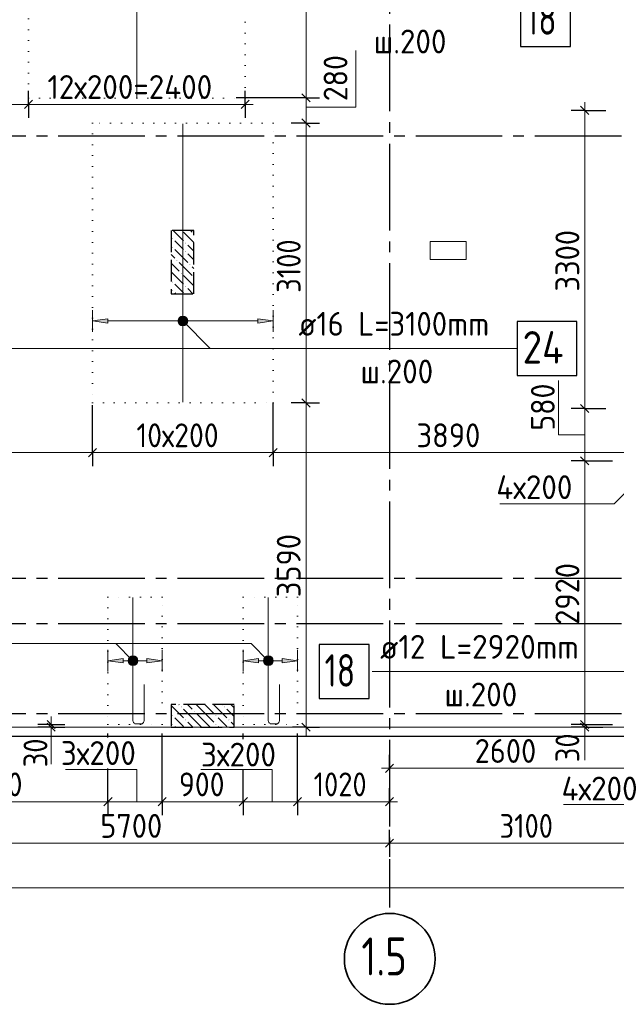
# Model space of a CAD drawing. Header units: millimetres. Extents: x 0 to 50400, y 0 to 35640.
# Tile 9 of 17: x 26117 to 32728, y 7244 to 18146. Entities that reach past the tile are written whole.
import ezdxf

# ---------------------------------------------------------------- set-up
doc = ezdxf.new("R2010")
doc.units = ezdxf.units.MM
for name, pattern in [('______2', [324, 240, -84]), ('______5', [1320, 960, -120, 120, -120]), ('______9', [120, 0, -120])]:
    doc.linetypes.add(name, pattern=pattern)
for name, color, linetype, lineweight in [('Standard', 7, 'Continuous', 25), ('ДОП Верх по Х', 7, 'Continuous', 25), ('ЖБ Перекрытие верхний уровень', 7, 'Continuous', 35), ('ЖБ Пилон', 7, 'Continuous', 35), ('Общий01', 7, 'Continuous', 13), ('Позиционная метка номер позиции', 7, 'Continuous', 13), ('Размерная линия_ общее', 7, 'Continuous', 13), ('Тени', 7, 'Continuous', 13)]:
    doc.layers.add(name, color=color, linetype=linetype, lineweight=lineweight)
doc.layers.add('Оси', color=7, linetype='______5', true_color=0x656565)
doc.styles.add('ISOCPEUR', font='txt')

msp = doc.modelspace()

# ---------------------------------------------------------------- hatches: boundary and pattern name
at = {"layer": 'ДОП Верх по Х', "linetype": 'Continuous', "lineweight": 13, "transparency": 33554687}
for points in [[(27093, 14786), (26925, 14810), (27093, 14834)], [(27263, 11024), (27095, 11048), (27263, 11072)], [(28763, 11024), (28595, 11048), (28763, 11072)]]:
    msp.add_hatch(color=7, dxfattribs=at).paths.add_polyline_path(points, flags=16)
for points in [[(28757, 14786), (28925, 14810), (28757, 14834)], [(27527, 11024), (27695, 11048), (27527, 11072)], [(29027, 11024), (29195, 11048), (29027, 11072)]]:
    msp.add_hatch(color=7, dxfattribs=at).paths.add_polyline_path(points)
at = {"layer": 'ЖБ Пилон', "linetype": 'Continuous', "lineweight": -3, "transparency": 33554687}
for points in [[(27807, 15721), (27812, 15726), (27816, 15721), (27812, 15716)], [(27807, 15625), (27812, 15630), (27816, 15625), (27812, 15621)], [(27951, 15673), (27956, 15678), (27960, 15673), (27956, 15668)], [(27855, 15481), (27860, 15486), (27864, 15481), (27860, 15476)], [(27951, 15577), (27956, 15582), (27960, 15577), (27956, 15572)], [(27999, 15433), (28004, 15438), (28008, 15433), (28004, 15428)], [(27903, 15337), (27908, 15342), (27912, 15337), (27908, 15332)], [(27807, 15241), (27812, 15246), (27816, 15241), (27812, 15236)], [(27951, 15193), (27956, 15198), (27960, 15193), (27956, 15188)], [(27807, 15145), (27812, 15150), (27816, 15145), (27812, 15141)], [(27903, 10537), (27908, 10542), (27912, 10537), (27908, 10532)], [(28047, 10489), (28052, 10494), (28056, 10489), (28052, 10485)], [(28383, 10537), (28388, 10542), (28392, 10537), (28388, 10532)], [(27807, 10441), (27812, 10446), (27816, 10441), (27812, 10436)], [(27951, 10393), (27956, 10398), (27960, 10393), (27956, 10388)], [(28287, 10441), (28292, 10446), (28296, 10441), (28292, 10436)], [(28431, 10393), (28436, 10398), (28440, 10393), (28436, 10388)], [(27807, 10345), (27812, 10350), (27816, 10345), (27812, 10340)], [(28287, 10345), (28292, 10350), (28296, 10345), (28292, 10340)]]:
    msp.add_hatch(color=7, dxfattribs=at).paths.add_polyline_path(points, flags=16)
at = {"layer": 'Позиционная метка номер позиции', "linetype": 'Continuous', "lineweight": 13, "transparency": 33554687}
for points in [[(27873, 14824), (27911, 14862), (27887, 14848)], [(27911, 14862), (27873, 14824), (27873, 14797)], [(27911, 14862), (27873, 14797), (27939, 14862)], [(27939, 14862), (27873, 14797), (27887, 14772)], [(27939, 14862), (27887, 14772), (27963, 14848)], [(27963, 14848), (27887, 14772), (27911, 14758)], [(27963, 14848), (27911, 14758), (27977, 14824)], [(27977, 14824), (27911, 14758), (27939, 14758)], [(27977, 14824), (27939, 14758), (27977, 14797)], [(27977, 14797), (27939, 14758), (27963, 14772)], [(27334, 11010), (27386, 11100), (27320, 11034)], [(27320, 11034), (27386, 11100), (27358, 11100)], [(27320, 11034), (27358, 11100), (27320, 11061)], [(27320, 11061), (27358, 11100), (27334, 11086)], [(27334, 11010), (27410, 11086), (27386, 11100)], [(27358, 10996), (27410, 11086), (27334, 11010)], [(27358, 10996), (27424, 11061), (27410, 11086)], [(27386, 10996), (27424, 11061), (27358, 10996)], [(27386, 10996), (27424, 11034), (27424, 11061)], [(27424, 11034), (27386, 10996), (27410, 11010)], [(28834, 11010), (28886, 11100), (28820, 11034)], [(28820, 11034), (28886, 11100), (28858, 11100)], [(28820, 11034), (28858, 11100), (28820, 11061)], [(28820, 11061), (28858, 11100), (28834, 11086)], [(28834, 11010), (28910, 11086), (28886, 11100)], [(28858, 10996), (28910, 11086), (28834, 11010)], [(28858, 10996), (28924, 11061), (28910, 11086)], [(28886, 10996), (28924, 11061), (28858, 10996)], [(28886, 10996), (28924, 11034), (28924, 11061)], [(28924, 11034), (28886, 10996), (28910, 11010)]]:
    msp.add_hatch(color=7, dxfattribs=at).paths.add_polyline_path(points)

# ---------------------------------------------------------------- linework, layer by layer
at = {"layer": 'Standard', "color": 254, "linetype": 'Continuous', "lineweight": -3, "true_color": 0xc4c4ff, "transparency": 33554687}
msp.add_lwpolyline([(7965, 10212), (40388, 10212), (40388, 32712), (7965, 32712), (7965, 10212)], dxfattribs=at)
at = {"layer": 'ДОП Верх по Х', "color": 7, "linetype": 'Continuous', "lineweight": 18, "transparency": 33554687}
for p, q in [((27415, 20191), (27415, 17283)), ((27925, 16994), (27925, 13910))]:
    msp.add_line(p, q, dxfattribs=at)
at = {"layer": 'ДОП Верх по Х', "color": 251, "linetype": 'Continuous', "lineweight": 13, "true_color": 0x494949, "transparency": 33554687}
for p, q in [((26925, 14810), (26925, 14930)), ((26925, 14810), (27093, 14834)), ((27093, 14834), (27093, 14786)), ((28925, 14810), (28757, 14834)), ((28757, 14834), (28757, 14786)), ((28925, 14810), (28925, 14930)), ((27093, 14786), (26925, 14810)), ((26925, 14810), (26925, 14690)), ((26925, 14810), (26925, 14810)), ((27093, 14810), (28757, 14810)), ((28757, 14786), (28925, 14810)), ((28925, 14810), (28925, 14690)), ((28925, 14810), (28925, 14810)), ((27095, 11048), (27095, 11168)), ((27695, 11048), (27695, 11168)), ((28595, 11048), (28595, 11168)), ((29195, 11048), (29195, 11168)), ((27095, 11048), (27263, 11072)), ((27263, 11024), (27095, 11048)), ((27095, 11048), (27095, 10928)), ((27095, 11048), (27095, 11048)), ((27263, 11072), (27263, 11024)), ((27263, 11048), (27527, 11048)), ((27695, 11048), (27527, 11072)), ((27527, 11072), (27527, 11024)), ((27527, 11024), (27695, 11048)), ((27695, 11048), (27695, 10928)), ((27695, 11048), (27695, 11048)), ((28595, 11048), (28763, 11072)), ((28763, 11024), (28595, 11048)), ((28595, 11048), (28595, 10928)), ((28595, 11048), (28595, 11048)), ((28763, 11072), (28763, 11024)), ((28763, 11048), (29027, 11048)), ((29195, 11048), (29027, 11072)), ((29027, 11072), (29027, 11024)), ((29027, 11024), (29195, 11048)), ((29195, 11048), (29195, 10928)), ((29195, 11048), (29195, 11048))]:
    msp.add_line(p, q, dxfattribs=at)
at = {"layer": 'ДОП Верх по Х', "color": 7, "linetype": 'Continuous', "lineweight": 25, "transparency": 33554687}
for points in [[(31668, 17848), (32220, 17848), (32220, 18448), (31668, 18448), (31668, 17848)], [(31629, 14206), (32289, 14206), (32289, 14806), (31629, 14806), (31629, 14206)], [(29436, 10629), (29988, 10629), (29988, 11229), (29436, 11229), (29436, 10629)]]:
    msp.add_lwpolyline(points, dxfattribs=at)
at = {"layer": 'ДОП Верх по Х', "color": 7, "linetype": 'Continuous', "lineweight": 18, "transparency": 33554687}
for points in [[(27495, 10786), (27495, 10383), (27494, 10376), (27492, 10370), (27489, 10364), (27485, 10359), (27480, 10355), (27474, 10351), (27467, 10349), (27461, 10348), (27407, 10348), (27400, 10349), (27394, 10351), (27388, 10355), (27383, 10359), (27379, 10364), (27375, 10370), (27373, 10376), (27372, 10383), (27372, 11747)], [(28995, 10786), (28995, 10383), (28994, 10376), (28992, 10370), (28989, 10364), (28985, 10359), (28980, 10355), (28974, 10351), (28967, 10349), (28961, 10348), (28907, 10348), (28900, 10349), (28894, 10351), (28888, 10355), (28883, 10359), (28879, 10364), (28875, 10370), (28873, 10376), (28872, 10383), (28872, 11747)]]:
    msp.add_lwpolyline(points, dxfattribs=at)
at = {"layer": 'ЖБ Перекрытие верхний уровень', "color": 7, "linetype": 'Continuous', "lineweight": 18, "transparency": 33554687}
for p, q in [((31065, 15692), (30665, 15692)), ((30665, 15692), (30665, 15492)), ((31065, 15492), (31065, 15692)), ((30665, 15492), (31065, 15492)), ((15765, 10312), (33665, 10312))]:
    msp.add_line(p, q, dxfattribs=at)
at = {"layer": 'ЖБ Пилон', "color": 253, "linetype": '______2', "lineweight": -3, "true_color": 0xa0a0a0, "transparency": 33554687}
for p, q in [((28045, 15812), (27795, 15812)), ((27795, 15812), (27795, 15112)), ((28045, 15112), (28045, 15812)), ((27795, 15112), (28045, 15112)), ((28495, 10562), (27795, 10562)), ((27795, 10562), (27795, 10312)), ((28495, 10312), (28495, 10562)), ((27795, 10312), (28495, 10312))]:
    msp.add_line(p, q, dxfattribs=at)
at = {"layer": 'ЖБ Пилон', "color": 253, "linetype": 'Continuous', "lineweight": -3, "true_color": 0xa0a0a0, "transparency": 33554687}
for p, q in [((27816, 15812), (27932, 15697)), ((28009, 15812), (28028, 15793)), ((28045, 15680), (27932, 15793)), ((27884, 15649), (27836, 15697)), ((27836, 15601), (27980, 15457)), ((27932, 15601), (27884, 15649)), ((27980, 15649), (28045, 15584)), ((27795, 15546), (27836, 15505)), ((27980, 15553), (28045, 15488)), ((27795, 15450), (27884, 15361)), ((27884, 15457), (28028, 15313)), ((28045, 15392), (28028, 15409)), ((27795, 15354), (27932, 15217)), ((28045, 15200), (27932, 15313)), ((27884, 15169), (27836, 15217)), ((27932, 15121), (27884, 15169)), ((27980, 15169), (28036, 15112)), ((27836, 15121), (27844, 15112)), ((27795, 10554), (27932, 10417)), ((27882, 10562), (27884, 10561)), ((28076, 10369), (27932, 10513)), ((27978, 10562), (28028, 10513)), ((28172, 10465), (28074, 10562)), ((28172, 10561), (28268, 10465)), ((28268, 10561), (28412, 10417)), ((28362, 10562), (28364, 10561)), ((28495, 10430), (28412, 10513)), ((28458, 10562), (28495, 10526)), ((27884, 10369), (27836, 10417)), ((27932, 10321), (27884, 10369)), ((27980, 10369), (28036, 10312)), ((28076, 10465), (28172, 10369)), ((28076, 10369), (28132, 10312)), ((28172, 10465), (28268, 10369)), ((28172, 10369), (28228, 10312)), ((28364, 10369), (28316, 10417)), ((28412, 10321), (28364, 10369)), ((28460, 10369), (28495, 10334)), ((27836, 10321), (27844, 10312)), ((28316, 10321), (28324, 10312))]:
    msp.add_line(p, q, dxfattribs=at)
at = {"layer": 'Общий01', "color": 7, "linetype": 'Continuous', "lineweight": 13, "transparency": 33554687}
for p, q in [((29841, 17806), (29841, 17176)), ((29290, 17176), (29841, 17176)), ((26467, 10313), (26467, 9903)), ((32378, 10312), (32378, 9946))]:
    msp.add_line(p, q, dxfattribs=at)
for points in [[(32378, 13551), (32088, 13551), (32088, 14151)], [(33269, 13352), (32704, 12786), (31439, 12786)], [(27414, 9487), (27414, 9845), (26624, 9845)], [(28914, 9487), (28914, 9845), (28124, 9845)], [(33202, 9857), (33202, 9457), (32142, 9457)]]:
    msp.add_lwpolyline(points, dxfattribs=at)
at = {"layer": 'Оси', "color": 8, "linetype": '______5', "lineweight": -3, "transparency": 33554687}
for p, q in [((30215, 32612), (30215, 8317)), ((8065, 16862), (42963, 16862)), ((8065, 11962), (42963, 11962)), ((8065, 11462), (42963, 11462)), ((8065, 10462), (42963, 10462))]:
    msp.add_line(p, q, dxfattribs=at)
at = {"layer": 'Оси', "color": 7, "linetype": 'Continuous', "lineweight": 35, "transparency": 33554687}
msp.add_circle((30218, 7747), 503, dxfattribs=at)
at = {"layer": 'Позиционная метка номер позиции', "color": 7, "linetype": 'Continuous', "lineweight": 13, "transparency": 33554687}
for p, q in [((27887, 14848), (27887, 14848)), ((27963, 14848), (27963, 14848)), ((27887, 14772), (27887, 14772)), ((27963, 14772), (27963, 14772)), ((27372, 11048), (27181, 11239)), ((27334, 11086), (27334, 11086)), ((27410, 11086), (27410, 11086)), ((28834, 11086), (28834, 11086)), ((28910, 11086), (28910, 11086)), ((27334, 11010), (27334, 11010)), ((27410, 11010), (27410, 11010)), ((28834, 11010), (28834, 11010)), ((28910, 11010), (28910, 11010))]:
    msp.add_line(p, q, dxfattribs=at)
for points in [[(23215, 15068), (23777, 14506), (28229, 14506)], [(27925, 14810), (28229, 14506), (31629, 14506)], [(28872, 11048), (28681, 11239), (5694, 11239)], [(33215, 11240), (32904, 10929), (30024, 10929)]]:
    msp.add_lwpolyline(points, dxfattribs=at)
for centre in [(27925, 14810), (27372, 11048), (28872, 11048)]:
    msp.add_circle(centre, 54, dxfattribs=at)
at = {"layer": 'Размерная линия_ общее', "color": 7, "linetype": 'Continuous', "lineweight": 13, "transparency": 33554687}
for p, q in [((29290, 17282), (29290, 20202)), ((29290, 17002), (29290, 17282)), ((32378, 17142), (32378, 17232)), ((23895, 17209), (26215, 17209)), ((26215, 17209), (28615, 17209)), ((28615, 17209), (28705, 17209)), ((32378, 13842), (32378, 17142)), ((29290, 13902), (29290, 17002)), ((32378, 13262), (32378, 13842)), ((23815, 13352), (26925, 13352)), ((26925, 13352), (28925, 13352)), ((28925, 13352), (32815, 13352)), ((32378, 10342), (32378, 13262)), ((26467, 10342), (26467, 10432)), ((26467, 10313), (26467, 10342)), ((26467, 10313), (26467, 10223)), ((29290, 10312), (29290, 10222)), ((32378, 10312), (32378, 10342)), ((32378, 10312), (32378, 10222)), ((30215, 9857), (30125, 9857)), ((24515, 9487), (27095, 9487)), ((27095, 9487), (27695, 9487)), ((27695, 9487), (28595, 9487)), ((28595, 9487), (29195, 9487)), ((29195, 9487), (30215, 9487)), ((30215, 9487), (30305, 9487)), ((24515, 9027), (30215, 9027)), ((30215, 9027), (33315, 9027)), ((9265, 8532), (40065, 8532))]:
    msp.add_line(p, q, dxfattribs=at)
at = {"layer": 'Размерная линия_ общее', "color": 7, "linetype": 'Continuous', "lineweight": -3, "transparency": 33554687}
for p, q in [((26215, 17209), (26215, 17359)), ((28615, 17209), (28615, 17359)), ((29290, 17282), (29140, 17282)), ((29290, 17282), (29440, 17282)), ((26215, 17209), (26215, 17059)), ((26215, 17209), (26215, 17209)), ((28615, 17209), (28615, 17059)), ((28615, 17209), (28615, 17209)), ((32378, 17142), (32228, 17142)), ((32378, 17142), (32528, 17142)), ((32378, 17142), (32612, 17142)), ((29290, 17002), (29140, 17002)), ((29290, 17002), (29440, 17002)), ((29290, 13902), (29140, 13902)), ((29290, 13902), (29440, 13902)), ((32378, 13842), (32228, 13842)), ((32378, 13842), (32528, 13842)), ((32378, 13842), (32612, 13842)), ((26925, 13352), (26925, 13502)), ((28925, 13352), (28925, 13502)), ((26925, 13352), (26925, 13202)), ((28925, 13352), (28925, 13202)), ((32378, 13262), (32228, 13262)), ((32378, 13262), (32528, 13262)), ((32378, 13262), (32687, 13262)), ((26467, 10342), (26317, 10342)), ((26467, 10313), (26317, 10313)), ((26467, 10313), (26336, 10313)), ((26467, 10342), (26617, 10342)), ((26467, 10342), (26467, 10342)), ((26467, 10313), (26617, 10313)), ((29290, 10312), (29140, 10312)), ((29290, 10312), (29440, 10312)), ((29290, 10312), (29290, 10312)), ((32378, 10342), (32228, 10342)), ((32378, 10312), (32228, 10312)), ((32378, 10342), (32528, 10342)), ((32378, 10312), (32528, 10312)), ((32378, 10312), (32579, 10312)), ((27095, 10198), (27095, 10242)), ((28595, 10181), (28595, 10242)), ((30215, 9857), (30215, 10007)), ((30215, 9857), (30215, 9707)), ((30215, 9857), (30215, 9857)), ((27095, 9487), (27095, 9637)), ((27695, 9487), (27695, 9637)), ((28595, 9487), (28595, 9637)), ((29195, 9487), (29195, 9637)), ((30215, 9487), (30215, 9637)), ((27095, 9487), (27095, 9337)), ((27695, 9487), (27695, 9337)), ((28595, 9487), (28595, 9337)), ((29195, 9487), (29195, 9337)), ((30215, 9487), (30215, 9565)), ((30215, 9487), (30215, 9337)), ((30215, 9027), (30215, 9177)), ((30215, 9027), (30215, 8877))]:
    msp.add_line(p, q, dxfattribs=at)
at = {"layer": 'Размерная линия_ общее', "color": 7, "linetype": 'Continuous', "lineweight": 25, "transparency": 33554687}
for p, q in [((26170, 17164), (26260, 17254)), ((28570, 17164), (28660, 17254)), ((29335, 17237), (29245, 17327)), ((32423, 17097), (32333, 17187)), ((29335, 16957), (29245, 17047)), ((29335, 13857), (29245, 13947)), ((32423, 13797), (32333, 13887)), ((26880, 13307), (26970, 13397)), ((28880, 13307), (28970, 13397)), ((32423, 13217), (32333, 13307)), ((26512, 10297), (26422, 10387)), ((26512, 10268), (26422, 10358)), ((32423, 10297), (32333, 10387)), ((29335, 10267), (29245, 10357)), ((32423, 10267), (32333, 10357)), ((30170, 9812), (30260, 9902)), ((27050, 9442), (27140, 9532)), ((27650, 9442), (27740, 9532)), ((28550, 9442), (28640, 9532)), ((29150, 9442), (29240, 9532)), ((30170, 9442), (30260, 9532)), ((30170, 8982), (30260, 9072))]:
    msp.add_line(p, q, dxfattribs=at)
at = {"layer": 'Размерная линия_ общее', "color": 7, "linetype": 'Continuous', "lineweight": -3, "transparency": 33554687}
for points in [[(29290, 17282), (29270, 17282), (29270, 17282), (29270, 17282), (29270, 17282), (29270, 17282), (29270, 17282), (29270, 17282), (29270, 17282), (29270, 17282), (29270, 17282), (29270, 17282), (29270, 17282), (28515, 17282)], [(29290, 17002), (29270, 17002), (29270, 17002), (29270, 17002), (29270, 17002), (29270, 17002), (29270, 17002), (29270, 17002), (29270, 17002), (29270, 17002), (29270, 17002), (29270, 17002), (29270, 17002), (29125, 17002)], [(26925, 13352), (26925, 13372), (26925, 13372), (26925, 13372), (26925, 13372), (26925, 13372), (26925, 13372), (26925, 13372), (26925, 13372), (26925, 13372), (26925, 13372), (26925, 13372), (26925, 13372), (26925, 13497), (26925, 13497), (26925, 13879)], [(28925, 13352), (28925, 13372), (28925, 13372), (28925, 13372), (28925, 13372), (28925, 13372), (28925, 13372), (28925, 13372), (28925, 13372), (28925, 13372), (28925, 13372), (28925, 13524), (28925, 13524), (28925, 13896)], [(29290, 13902), (29270, 13902), (29270, 13902), (29270, 13902), (29270, 13902), (29270, 13902), (29270, 13902), (29270, 13902), (29270, 13902), (29270, 13902), (29270, 13902), (29270, 13902), (29270, 13902), (29270, 13902), (29270, 13902), (29125, 13902)], [(32378, 10342), (32678, 10342), (32678, 10342), (32687, 10342)], [(27695, 9487), (27695, 9507), (27695, 9507), (27695, 9507), (27695, 9507), (27695, 9828), (27695, 9828), (27695, 10242)], [(29195, 9487), (29195, 9507), (29195, 9507), (29195, 10242)], [(27095, 9487), (27095, 9507), (27095, 9507), (27095, 9507), (27095, 9507), (27095, 9814), (27095, 9814), (27095, 9855)], [(28595, 9487), (28595, 9507), (28595, 9507), (28595, 9838)]]:
    msp.add_lwpolyline(points, dxfattribs=at)
at = {"layer": 'Размерная линия_ общее', "color": 7, "linetype": 'Continuous', "lineweight": 13, "transparency": 33554687}
for points in [[(29290, 10312), (29290, 11672), (29290, 11672), (29290, 12114), (29290, 12114), (29290, 13902)], [(30215, 9857), (31135, 9857), (31135, 9857), (32815, 9857)]]:
    msp.add_lwpolyline(points, dxfattribs=at)
at = {"layer": 'Тени', "color": 7, "linetype": '______9', "lineweight": 13, "transparency": 33554687}
for p, q in [((26215, 20197), (26215, 17277)), ((28615, 17277), (28615, 20197)), ((26215, 17277), (28615, 17277)), ((28925, 17002), (26925, 17002)), ((26925, 17002), (26925, 13902)), ((28925, 13902), (28925, 17002)), ((26925, 13902), (28925, 13902)), ((27695, 11753), (27095, 11753)), ((27095, 11753), (27095, 10342)), ((27695, 10342), (27695, 11753)), ((29195, 11753), (28595, 11753)), ((28595, 11753), (28595, 10342)), ((29195, 10342), (29195, 11753)), ((27095, 10342), (27695, 10342)), ((28595, 10342), (29195, 10342))]:
    msp.add_line(p, q, dxfattribs=at)

# ---------------------------------------------------------------- texts
at = {"layer": 'ДОП Верх по Х', "color": 7, "linetype": 'Continuous', "lineweight": 13, "transparency": 33554687, "attachment_point": 7, "style": 'ISOCPEUR'}
for s, insert, char_height, width in [('\\W0.75;18', (31728, 17980), 360, 566.75), ('\\W0.95;ш.200 ', (30040, 17773), 264, 1154.56), ('\\W0.94;ø16 L=3100mm ', (29207, 14647), 264, 2525.24), ('\\W0.88;24', (31689, 14338), 360, 698.39), ('\\W0.95;ш.200 ', (29893, 14119), 264, 1154.56), ('\\W0.96;ø12 L=2920mm ', (30111, 11070), 264, 2580.63), ('\\W0.75;18', (29496, 10761), 360, 566.75), ('\\W0.95;ш.200 ', (30824, 10542), 264, 1154.56)]:
    msp.add_mtext(s, dxfattribs=dict(at, insert=insert, char_height=char_height, width=width))
at = {"layer": 'Оси', "color": 7, "linetype": 'Continuous', "lineweight": 35, "transparency": 33554687, "insert": (29903, 7564), "char_height": 420, "width": 795.31, "attachment_point": 7, "style": 'ISOCPEUR'}
msp.add_mtext('\\W0.79;1.5', dxfattribs=at)
at = {"layer": 'Размерная линия_ общее', "color": 7, "linetype": 'Continuous', "lineweight": 25, "transparency": 33554687, "char_height": 264, "attachment_point": 7, "rotation": 90, "style": 'ISOCPEUR'}
for s, insert, width in [('\\W0.91;280', (29749, 17244), 674.39), ('\\W0.93;3300', (32318, 15136), 861.72), ('\\W0.87;3100', (29230, 15122), 800.28), ('\\W0.91;580', (32046, 13596), 674.38), ('\\W0.93;3590', (29230, 11751), 861.71), ('\\W0.93;2920', (32318, 11446), 861.71), ('\\W0.87;30', (32318, 9924), 484.71), ('\\W0.87;30', (26424, 9868), 484.72)]:
    msp.add_mtext(s, dxfattribs=dict(at, insert=insert, width=width))
at = {"layer": 'Размерная линия_ общее', "color": 7, "linetype": 'Continuous', "lineweight": 25, "transparency": 33554687, "char_height": 264, "attachment_point": 7, "style": 'ISOCPEUR'}
for s, insert, width in [('\\W0.95;12х200=2400', (26425, 17269), 2130.29), ('\\W0.91;10х200', (27410, 13412), 1175.17), ('\\W0.93;3890', (30514, 13412), 861.71), ('\\W0.95;4х200', (31398, 12838), 1074.68), ('\\W0.95;3х200', (26573, 9894), 1048.03), ('\\W0.95;3х200', (28126, 9877), 1048.03), ('\\W0.93;2600', (31159, 9917), 861.71), ('\\W0.93;2580', (25449, 9547), 861.71), ('\\W0.91;900', (27881, 9547), 674.39), ('\\W0.87;1020', (29375, 9547), 800.29), ('\\W0.95;4х200', (32121, 9501), 1074.67), ('\\W0.93;5700', (27009, 9087), 861.71), ('\\W0.87;3100', (31435, 9087), 800.29)]:
    msp.add_mtext(s, dxfattribs=dict(at, insert=insert, width=width))

doc.saveas('drawing.dxf')
